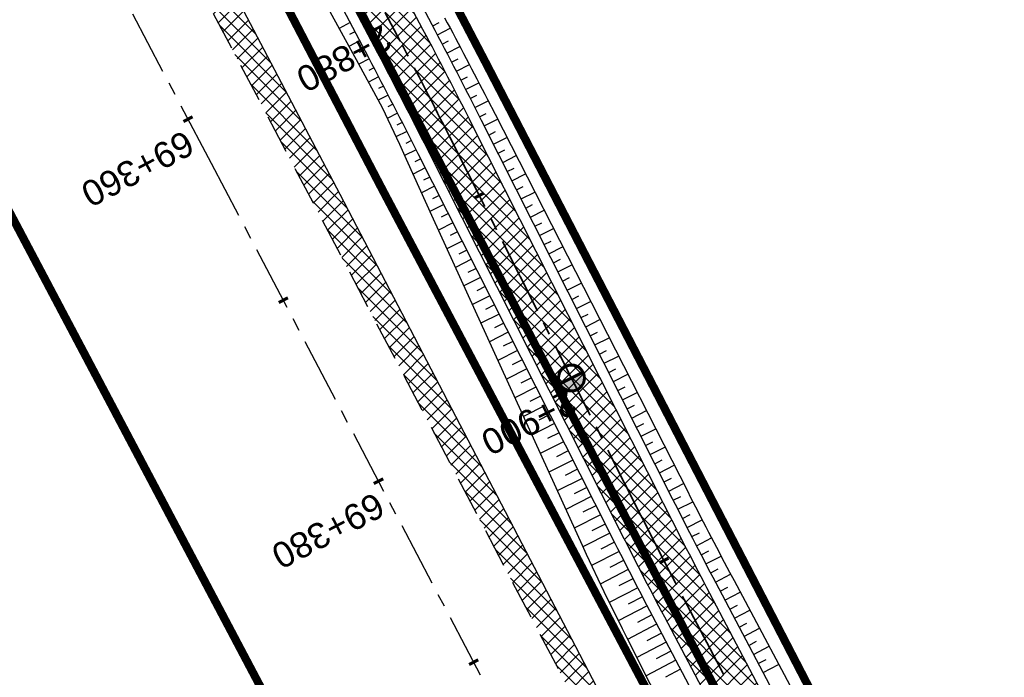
# Model space of a CAD drawing. Header units: metres. Extents: x 7529682 to 7533751, y 5721195 to 5727842.
# Tile 75 of 210: x 7531041 to 7531089, y 5725223 to 5725255. Entities that reach past the tile are written whole.
import ezdxf

# ---------------------------------------------------------------- set-up
doc = ezdxf.new("R2010")
doc.units = ezdxf.units.M
for name, pattern in [('817-dzialki-09-05-04$0$HIDDEN', [0.375, 0.25, -0.125]), ('ACAD_ISO05W100', [33, 24, -3, 0, -3, 0, -3]), ('CENTER', [50.8, 31.75, -6.35, 6.35, -6.35]), ('CENTER2', [28.575, 19.05, -3.175, 3.175, -3.175]), ('HIDDEN', [9.525, 6.35, -3.175])]:
    doc.linetypes.add(name, pattern=pattern)
for name, color, linetype in [('C-DROGI-SYTUACJA', 7, 'Continuous'), ('C-DROGI-SYTUACJA-ETYKIETY', 7, 'Continuous'), ('D-hatch-pobocza', 131, 'Continuous'), ('D-pobocza', 60, 'Continuous'), ('D-rowy', 160, 'Continuous'), ('D-skarpa', 2, 'Continuous'), ('D-skarpa-kreskowanie', 2, 'Continuous')]:
    doc.layers.add(name, color=color, linetype=linetype)
for name, color, linetype, lineweight, true_color in [('D-ewidencja-numery', 7, 'Continuous', 50, 0x40ff00), ('D-hatch-ciag-pieszo-rowerowy', 7, 'Continuous', 13, 0xff9f80), ('D-LR-etap-III', 7, '817-dzialki-09-05-04$0$HIDDEN', 50, 0x00008f)]:
    doc.layers.add(name, color=color, linetype=linetype, lineweight=lineweight, true_color=true_color)
for name, color, linetype, lineweight in [('D-krawędzie', 3, 'Continuous', 30), ('D-obrzeża', 2, 'Continuous', 30), ('D-oś', 10, 'CENTER', 30), ('D-pas-drogowy', 7, 'ACAD_ISO05W100', 50)]:
    doc.layers.add(name, color=color, linetype=linetype, lineweight=lineweight)
doc.layers.add('poprzeczki', color=7, linetype='Continuous', true_color=0x0000c7)
doc.styles.get("Standard").update_dxf_attribs({"font": 'arial.ttf'})
pattern_1 = [(45, (0, 0), (-0.33675960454, 0.33675960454), []), (135, (0, 0), (-0.33675960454, -0.33675960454), [])]

# ---------------------------------------------------------------- blocks, each defined once
blk = doc.blocks.new('AeccTickLine')
at = {"color": 0, "linetype": 'ByBlock', "lineweight": -2}
blk.add_line((0, 1), (0, -1), dxfattribs=at)
blk = doc.blocks.new('kilometraz')
at = {"linetype": 'ByBlock', "lineweight": -2}
blk.add_hatch(color=0, dxfattribs=at).paths.add_polyline_path([(0, -0.28125, 0.41421356), (0.28125, 0, 0.41421356), (0, 0.28125)])
at = {"color": 0, "linetype": 'ByBlock', "lineweight": -2}
blk.add_line((0, 0.28125), (0, -0.28125), dxfattribs=at)
blk.add_circle((0, 0), 0.28125, dxfattribs=at)

msp = doc.modelspace()

# ---------------------------------------------------------------- hatches: boundary and pattern name
at = {"layer": 'D-hatch-ciag-pieszo-rowerowy'}
h = msp.add_hatch(dxfattribs=at)
h.set_pattern_fill('ANSI37', color=256, scale=0.15, style=0)
h.set_pattern_definition(pattern_1)
h.paths.add_polyline_path([(7531044.822, 5725285.569), (7531043.691, 5725285.032), (7531059.944, 5725254.223, -0.004401), (7531062.366, 5725249.531), (7531071.709, 5725231.04, 0.004122), (7531073.975, 5725226.644), (7531080.59, 5725214.071), (7531081.737, 5725214.576), (7531075.086, 5725227.216, -0.004122), (7531072.82, 5725231.613), (7531063.477, 5725250.104, 0.004401), (7531061.055, 5725254.796)])
h.paths.add_polyline_path([(7531043.691, 5725285.032), (7531042.561, 5725284.496), (7531058.833, 5725253.649, -0.004401), (7531061.256, 5725248.957), (7531070.597, 5725230.467, 0.004122), (7531072.864, 5725226.071), (7531079.443, 5725213.566), (7531080.59, 5725214.071), (7531073.975, 5725226.644, -0.004122), (7531071.709, 5725231.04), (7531062.366, 5725249.531, 0.004401), (7531059.944, 5725254.223)])
at = {"layer": 'D-hatch-pobocza'}
h = msp.add_hatch(dxfattribs=at)
h.set_pattern_fill('ANSI37', color=256, scale=0.15, style=0)
h.set_pattern_definition(pattern_1)
h.paths.add_polyline_path([(7531057.01, 5725246.72), (7531044.19, 5725271.11), (7531030.97, 5725296.42), (7531019.37, 5725318.31), (7531007.54, 5725340.71), (7530994.47, 5725365.47), (7530982.58, 5725387.65), (7530971.81, 5725408.22), (7530959.96, 5725430.76), (7530944.54, 5725460.14), (7530935.92, 5725477.07), (7530923.1, 5725500.31), (7530908, 5725529.49), (7530889.658, 5725563.375), (7530889.586, 5725561.257), (7530918.172, 5725507.178), (7530950.163, 5725446.305), (7530993.419, 5725364.265), (7531022.766, 5725308.719), (7531053.81, 5725249.872), (7531081.166, 5725197.875), (7531103.902, 5725154.541), (7531128.123, 5725108.448), (7531149.321, 5725068.209), (7531151.44, 5725067.36), (7531152.004, 5725067.286), (7531141.2, 5725086.69), (7531129.87, 5725108.78), (7531118.46, 5725130.11), (7531107.39, 5725151.39), (7531095.36, 5725174.01), (7531083.61, 5725196.49), (7531071.56, 5725218.8)])

# ---------------------------------------------------------------- linework, layer by layer
at = {"layer": 'C-DROGI-SYTUACJA', "color": 10, "linetype": 'CENTER2', "lineweight": 35, "ltscale": 0.2}
msp.add_lwpolyline([(7531022.845, 5725323.708), (7531032.808, 5725305.571, -0.004228), (7531035.213, 5725301.104), (7531059.944, 5725254.223, -0.004401), (7531062.366, 5725249.531), (7531071.709, 5725231.04, 0.004122), (7531073.975, 5725226.644), (7531073.975, 5725226.644), (7531087.383, 5725201.158), (7531110.122, 5725157.821), (7531131.457, 5725118.234, -0.008978), (7531136.397, 5725108.66), (7531146.083, 5725089.033, 0.075252), (7531151.217, 5725081.666), (7531154.313, 5725078.4, -0.068936), (7531156.869, 5725074.83), (7531166.993, 5725055.55, -0.068732)], format="xyb", dxfattribs=at)
at = {"layer": 'D-ewidencja-numery', "color": 12, "ltscale": 15, "true_color": 0xc70000}
msp.add_lwpolyline([(7530900.952, 5725579.946), (7530904.81, 5725571.977), (7530903.682, 5725568.566), (7530908.901, 5725558.845), (7530910.252, 5725545.672), (7530912.873, 5725538.646), (7530945.278, 5725478.464), (7530959.692, 5725450.246), (7531002.827, 5725368.192), (7531044.704, 5725290.314), (7531064.099, 5725253.213), (7531083.01, 5725216.678), (7531113.013, 5725158.466), (7531137.364, 5725113.071), (7531150.831, 5725086.712), (7531159.746, 5725076.641), (7531166.31, 5725074.58), (7531172.29, 5725062.58)], dxfattribs=at)
at = {"layer": 'D-krawędzie', "linetype": 'HIDDEN', "ltscale": 0.3, "flags": 128}
msp.add_lwpolyline([(7530572.01, 5726166.06), (7530620.381, 5726072.761), (7530641.555, 5726032.008), (7530660.961, 5725995.07), (7530689.128, 5725941.54), (7530707.336, 5725907.032), (7530725.256, 5725873.093), (7530743.97, 5725837.654), (7530770.527, 5725787.119), (7530787.864, 5725754.267), (7530809.898, 5725712.542), (7530824.739, 5725684.389), (7530840.856, 5725653.693), (7530860.675, 5725616.154), (7530865.283, 5725607.394), (7530878.05, 5725583.08), (7530918.172, 5725507.178), (7530950.163, 5725446.305), (7530993.419, 5725364.265), (7531022.766, 5725308.719), (7531053.81, 5725249.872), (7531081.166, 5725197.875), (7531103.902, 5725154.541), (7531128.123, 5725108.448), (7531149.3, 5725068.25), (7531167.38, 5725033.767), (7531197.165, 5724976.988), (7531228.151, 5724918.034), (7531253.153, 5724870.491), (7531286.796, 5724806.654), (7531306.74, 5724768.665), (7531335.094, 5724714.652), (7531357.319, 5724672.439), (7531373.645, 5724641.454), (7531392.162, 5724605.999), (7531418.48, 5724555.853), (7531439.727, 5724515.582), (7531468.399, 5724461.077), (7531491.782, 5724416.528), (7531531.99, 5724339.833), (7531557.227, 5724291.659), (7531569.852, 5724267.577), (7531591.376, 5724226.548), (7531610.004, 5724191.103), (7531616.883, 5724177.999), (7531629.985, 5724153.025), (7531641.007, 5724132.022), (7531664.906, 5724087.617), (7531677.644, 5724064.786), (7531683.112, 5724054.988), (7531686.753, 5724048.18), (7531695.448, 5724031.697), (7531703.749, 5724015.917), (7531709.214, 5724005.514), (7531719.389, 5723986.147), (7531726.295, 5723973), (7531732.741, 5723960.736), (7531735.13, 5723956.19)], dxfattribs=at)
at = {"layer": 'D-LR-etap-III', "ltscale": 10, "flags": 128}
msp.add_lwpolyline([(7531750.474, 5723895.103, 0.4, 0.4, 0), (7531750.505, 5723895.13, 0.4, 0.4, 0), (7531682.71, 5724022.92, 0.4, 0.4, 0), (7531619.177, 5724147.204, 0.4, 0.4, 0), (7531592.309, 5724198.489, 0.4, 0.4, 0), (7531553.264, 5724272.919, 0.4, 0.4, 0), (7531504.02, 5724366.79, 0.4, 0.4, 0), (7531482.09, 5724407.62, 0.4, 0.4, 0), (7531412.35, 5724541.183, 0.4, 0.4, 0), (7531388.464, 5724586.93, 0.4, 0.4, 0), (7531345.12, 5724669.94, 0.4, 0.4, 0), (7531127.66, 5725081.67, 0.4, 0.4, 0), (7531059.253, 5725211.041, 0.4, 0.4, 0), (7531008.007, 5725307.954, 0.4, 0.4, 0), (7530964.182, 5725390.836, 0.4, 0.4, 0), (7530914.557, 5725484.684, 0.4, 0.4, 0), (7530865.243, 5725577.494, 0.4, 0.4, 0), (7530840.085, 5725624.059, 0.4, 0.4, 0), (7530802.56, 5725694.925, 0.4, 0.4, 0), (7530755.54, 5725787.51, 0.4, 0.4, 0), (7530708.718, 5725876.303, 0.4, 0.4, 0), (7530695.12, 5725902.09, 0.4, 0.4, 0), (7530642.914, 5726001.078, 0.4, 0.4, 0), (7530634.935, 5726016.147, 0.4, 0.4, 0), (7530610.82, 5726061.93, 0.4, 0.4, 0), (7530610.82, 5726061.93, 0.4, 0.4, 0), (7530607.21, 5726063.51, 0.4, 0.4, 0), (7530597.42, 5726080.68, 0.4, 0.4, 0), (7530591.16, 5726088.44, 0.4, 0.4, 0), (7530581.28, 5726107.21, 0.4, 0.4, 0), (7530571.29, 5726130.56, 0.4, 0.4, 0), (7530549.555, 5726171.527, 0.4, 0.4, 0), (7530531.014, 5726206.474, 0.4, 0.4, 0), (7530516.461, 5726236.017, 0.4, 0.4, 0), (7530500.799, 5726266.141, 0.4, 0.4, 0), (7530491.35, 5726283.94, 0.4, 0.4, 0), (7530482.4, 5726303.41, 0.4, 0.4, 0), (7530482.4, 5726303.41, 0.4, 0.4, 0), (7530450.41, 5726357.28, 0.4, 0.4, 0), (7530397.759, 5726458.5, 0.4, 0.4, 0), (7530334.708, 5726583.665, 0.4, 0.4, 0), (7530303.939, 5726645.168, 0.4, 0.4, 0), (7530300.51, 5726651.778, 0.4, 0.4, 0), (7530289.214, 5726671.967, 0.4, 0.4, 0), (7530281.54, 5726685.57, 0.4, 0.4, 0), (7530261.371, 5726724.163, 0.4, 0.4, 0), (7530254.03, 5726738.21, 0.4, 0.4, 0), (7530197.22, 5726845.06, 0.4, 0.4, 0), (7530194.71, 5726849.15, 0.4, 0.4, 0), (7530195.92, 5726850.75, 0.4, 0.4, 0), (7530170.547, 5726892.961, 0.4, 0.4, 0), (7530143.175, 5726945.066, 0.4, 0.4, 0), (7530105.06, 5727018.32, 0.4, 0.4, 0), (7530100.06, 5727027.16, 0.4, 0.4, 0), (7530062.319, 5727099.625, 0.4, 0.4, 0), (7530015.379, 5727189.42, 0.4, 0.4, 0), (7529983.208, 5727250.207, 0.4, 0.4, 0), (7529953.284, 5727306.747, 0.4, 0.4, 0), (7529900.671, 5727406.159, 0.4, 0.4, 0), (7529890.63, 5727425.131, 0.4, 0.4, 0), (7529875.155, 5727454.426, 0.4, 0.4, 0), (7529857.56, 5727487.787, 0.4, 0.4, 0), (7529835.194, 5727530.193, 0.4, 0.4, 0), (7529811.741, 5727574.662, 0.4, 0.4, 0), (7529792.102, 5727611.923, 0.4, 0.4, 0), (7529768.066, 5727657.47, 0.4, 0.4, 0), (7529755.211, 5727682.131, 0.4, 0.4, 0), (7529753.31, 5727681.13, 0.4, 0.4, 0), (7529739.21, 5727707.77, 0.4, 0.4, 0), (7529735.395, 5727711.252, 0.4, 0.4, 0), (7529725.42, 5727730.2, 0.4, 0.4, 0), (7529723.55, 5727729.88, 0.4, 0.4, 0), (7529695.567, 5727782.932, 0.4, 0.4, 0), (7529717.68, 5727794.024, 0.4, 0.4, 0), (7529736.275, 5727758.647, 0.4, 0.4, 0), (7529736.275, 5727758.647, 0.4, 0.4, 0), (7529744.511, 5727750.406, 0.4, 0.4, 0), (7529744.511, 5727750.406, 0.4, 0.4, 0), (7529750.283, 5727738.55, 0.4, 0.4, 0), (7529777.109, 5727687.569, 0.4, 0.4, 0), (7529796.515, 5727651.33, 0.4, 0.4, 0), (7529814.938, 5727616.793, 0.4, 0.4, 0), (7529839.007, 5727572.304, 0.4, 0.4, 0), (7529860.618, 5727532.509, 0.4, 0.4, 0), (7529882.349, 5727491.504, 0.4, 0.4, 0), (7529904.865, 5727449.096, 0.4, 0.4, 0), (7529920.747, 5727418.885, 0.4, 0.4, 0), (7529946.677, 5727368.547, 0.4, 0.4, 0), (7529972.025, 5727320.573, 0.4, 0.4, 0), (7529987.74, 5727290.153, 0.4, 0.4, 0), (7529996.497, 5727273.662, 0.4, 0.4, 0), (7530017.541, 5727234.203, 0.4, 0.4, 0), (7530033.054, 5727204.864, 0.4, 0.4, 0), (7530051.623, 5727170.223, 0.4, 0.4, 0), (7530069.277, 5727137.016, 0.4, 0.4, 0), (7530089.385, 5727097.534, 0.4, 0.4, 0), (7530109.713, 5727060.747, 0.4, 0.4, 0), (7530136.77, 5727011.64, 0.4, 0.4, 0), (7530162.447, 5726962.744, 0.4, 0.4, 0), (7530187.674, 5726916.992, 0.4, 0.4, 0), (7530207.821, 5726879.335, 0.4, 0.4, 0), (7530230.626, 5726834.519, 0.4, 0.4, 0), (7530262.288, 5726776.618, 0.4, 0.4, 0), (7530277.51, 5726760.213, 0.4, 0.4, 0), (7530286.037, 5726744.107, 0.4, 0.4, 0), (7530288.097, 5726735.884, 0.4, 0.4, 0), (7530290.394, 5726725.047, 0.4, 0.4, 0), (7530296.177, 5726713.583, 0.4, 0.4, 0), (7530302.726, 5726701.182, 0.4, 0.4, 0), (7530325.685, 5726657.466, 0.4, 0.4, 0), (7530343.244, 5726623.649, 0.4, 0.4, 0), (7530360.23, 5726591.747, 0.4, 0.4, 0), (7530383.209, 5726548.059, 0.4, 0.4, 0), (7530406.018, 5726503.606, 0.4, 0.4, 0), (7530427.465, 5726462.62, 0.4, 0.4, 0), (7530447.928, 5726424.388, 0.4, 0.4, 0), (7530471.127, 5726379.921, 0.4, 0.4, 0), (7530490.501, 5726343.033, 0.4, 0.4, 0), (7530509.499, 5726306.733, 0.4, 0.4, 0), (7530529.89, 5726267.244, 0.4, 0.4, 0), (7530543.852, 5726238.99, 0.4, 0.4, 0), (7530554.809, 5726218.944, 0.4, 0.4, 0), (7530559.027, 5726212.223, 0.4, 0.4, 0), (7530563.061, 5726206.41, 0.4, 0.4, 0), (7530566.934, 5726200.464, 0.4, 0.4, 0), (7530569.771, 5726194.902, 0.4, 0.4, 0), (7530571.473, 5726191.282, 0.4, 0.4, 0), (7530572.839, 5726188.025, 0.4, 0.4, 0), (7530575.295, 5726182.035, 0.4, 0.4, 0), (7530579.737, 5726173.306, 0.4, 0.4, 0), (7530583.3, 5726167.41, 0.4, 0.4, 0), (7530593.4, 5726163.33, 0.4, 0.4, 0), (7530598.618, 5726155.264, 0.4, 0.4, 0), (7530608.258, 5726140.497, 0.4, 0.4, 0), (7530603.27, 5726136.83, 0.4, 0.4, 0), (7530606.53, 5726131.84, 0.4, 0.4, 0), (7530604.239, 5726124.217, 0.4, 0.4, 0), (7530605.847, 5726121.63, 0.4, 0.4, 0), (7530608.972, 5726116.164, 0.4, 0.4, 0), (7530618.114, 5726097.791, 0.4, 0.4, 0), (7530651.213, 5726034.96, 0.4, 0.4, 0), (7530670.244, 5725998.611, 0.4, 0.4, 0), (7530698.075, 5725945.953, 0.4, 0.4, 0), (7530716.506, 5725911.305, 0.4, 0.4, 0), (7530735.223, 5725875.667, 0.4, 0.4, 0), (7530752.504, 5725842.155, 0.4, 0.4, 0), (7530778.311, 5725793.501, 0.4, 0.4, 0), (7530797.5, 5725756.382, 0.4, 0.4, 0), (7530812.519, 5725728.289, 0.4, 0.4, 0), (7530820.039, 5725713.16, 0.4, 0.4, 0), (7530822.422, 5725710.194, 0.4, 0.4, 0), (7530833.155, 5725688.801, 0.4, 0.4, 0), (7530849.629, 5725656.159, 0.4, 0.4, 0), (7530867.983, 5725621.964, 0.4, 0.4, 0), (7530872.63, 5725612.888, 0.4, 0.4, 0), (7530880.354, 5725597.595, 0.4, 0.4, 0), (7530883.839, 5725593.389, 0.4, 0.4, 0), (7530891.782, 5725587.763, 0.4, 0.4, 0), (7530895.039, 5725584.281, 0.4, 0.4, 0), (7530897.034, 5725580.941, 0.4, 0.4, 0), (7530900.952, 5725579.946, 0.4, 0.4, 0), (7530904.81, 5725571.977, 0.4, 0.4, 0), (7530903.682, 5725568.566, 0.4, 0.4, 0), (7530908.901, 5725558.845, 0.4, 0.4, 0), (7530910.252, 5725545.672, 0.4, 0.4, 0), (7530912.873, 5725538.646, 0.4, 0.4, 0), (7530945.278, 5725478.464, 0.4, 0.4, 0), (7530959.692, 5725450.246, 0.4, 0.4, 0), (7531002.827, 5725368.192, 0.4, 0.4, 0), (7531044.704, 5725290.314, 0.4, 0.4, 0), (7531064.099, 5725253.213, 0.4, 0.4, 0), (7531083.01, 5725216.678, 0.4, 0.4, 0), (7531113.013, 5725158.466, 0.4, 0.4, 0), (7531137.364, 5725113.071, 0.4, 0.4, 0), (7531150.831, 5725086.712, 0.4, 0.4, 0), (7531159.746, 5725076.641, 0.4, 0.4, 0), (7531166.31, 5725074.58, 0.4, 0.4, 0), (7531172.29, 5725062.58, 0.4, 0.4, 0), (7531170.59, 5725055.606, 0.4, 0.4, 0), (7531173.733, 5725044.081, 0.4, 0.4, 0), (7531215.342, 5724964.86, 0.4, 0.4, 0), (7531238.054, 5724921.685, 0.4, 0.4, 0), (7531262.39, 5724875.283, 0.4, 0.4, 0), (7531295.587, 5724811.266, 0.4, 0.4, 0), (7531348.488, 5724712.363, 0.4, 0.4, 0), (7531363.741, 5724682.684, 0.4, 0.4, 0), (7531366.987, 5724675.865, 0.4, 0.4, 0), (7531382.541, 5724646.111, 0.4, 0.4, 0), (7531401.299, 5724610.875, 0.4, 0.4, 0), (7531428.965, 5724558.862, 0.4, 0.4, 0), (7531449.111, 5724520.398, 0.4, 0.4, 0), (7531477.293, 5724465.831, 0.4, 0.4, 0), (7531500.996, 5724421.113, 0.4, 0.4, 0), (7531512.122, 5724400.549, 0.4, 0.4, 0), (7531513.782, 5724396.757, 0.4, 0.4, 0), (7531526.32, 5724379.39, 0.4, 0.4, 0), (7531566.784, 5724302.736, 0.4, 0.4, 0), (7531612.277, 5724225.61, 0.4, 0.4, 0), (7531620.493, 5724210.548, 0.4, 0.4, 0), (7531631.578, 5724196.258, 0.4, 0.4, 0), (7531653.484, 5724152.434, 0.4, 0.4, 0), (7531661.151, 5724128.494, 0.4, 0.4, 0), (7531673.881, 5724101.186, 0.4, 0.4, 0), (7531684.691, 5724081.184, 0.4, 0.4, 0), (7531699.212, 5724051.17, 0.4, 0.4, 0), (7531704.034, 5724040.584, 0.4, 0.4, 0), (7531704.034, 5724040.584, 0.4, 0.4, 0), (7531703.913, 5724037.17, 0.4, 0.4, 0), (7531736.42, 5723969.232, 0.4, 0.4, 0), (7531738.285, 5723967.699, 0.4, 0.4, 0), (7531742.181, 5723962.346, 0.4, 0.4, 0), (7531744.286, 5723958.616, 0.4, 0.4, 0), (7531755.393, 5723944.193, 0.4, 0.4, 0), (7531758.69, 5723936.76, 0.4, 0.4, 0), (7531780.08, 5723929.25, 0.4, 0.4, 0), (7531792.612, 5723906.338, 0.4, 0.4, 0), (7531792.612, 5723906.338, 0.4, 0.4, 0), (7531756.962, 5723883.055, 0.4, 0.4, 0), (7531750.46, 5723895.13, 0.4, 0.4, 0), (7531750.46, 5723895.13, 0, 0, 0)], format="xyseb", dxfattribs=at)
at = {"layer": 'D-obrzeża'}
for points in [[(7531164.322, 5725069.743), (7531163.358, 5725071.533), (7531162.183, 5725071.113, -0.373479), (7531159.739, 5725072.063), (7531157.82, 5725075.705, 0.068604), (7531155.434, 5725079.035), (7531152.262, 5725082.381, -0.075217), (7531147.129, 5725089.744), (7531137.495, 5725109.262, 0.008945), (7531132.573, 5725118.799), (7531111.229, 5725158.402), (7531088.49, 5725201.74), (7531075.086, 5725227.216, -0.004122), (7531072.82, 5725231.613), (7531063.477, 5725250.104, 0.004401), (7531061.055, 5725254.796), (7531036.314, 5725301.696, 0.004228), (7531033.909, 5725306.164), (7531023.945, 5725324.301, -0.004067)], [(7531021.744, 5725323.115), (7531031.707, 5725304.978, -0.004228), (7531034.112, 5725300.511), (7531058.833, 5725253.649, -0.004401), (7531061.256, 5725248.957), (7531070.597, 5725230.467, 0.004122), (7531072.864, 5725226.071), (7531086.277, 5725200.577), (7531109.015, 5725157.24), (7531130.341, 5725117.67, -0.009012), (7531135.299, 5725108.06), (7531145.036, 5725088.322, 0.075286), (7531150.171, 5725080.951), (7531153.382, 5725077.565, -0.068604), (7531155.769, 5725074.235), (7531156.913, 5725072.064), (7531159.315, 5725067.483)]]:
    msp.add_lwpolyline(points, format="xyb", dxfattribs=at)
at = {"layer": 'D-oś', "ltscale": 0.1}
msp.add_lwpolyline([(7531164.28, 5725032.142), (7531146.202, 5725066.622), (7531125.026, 5725106.818), (7531100.803, 5725152.914), (7531078.067, 5725196.247), (7531050.713, 5725248.241), (7531019.672, 5725307.084), (7530990.323, 5725362.632), (7530947.066, 5725444.675), (7530915.075, 5725505.546), (7530874.954, 5725581.449)], dxfattribs=at)
at = {"layer": 'D-pas-drogowy', "ltscale": 0.2, "flags": 128}
msp.add_lwpolyline([(7531633.019, 5724182.834, 0.4, 0.4, 0), (7531617.559, 5724211.608, 0.4, 0.4, 0), (7531566.784, 5724302.736, 0.4, 0.4, 0), (7531538.419, 5724356.47, 0.4, 0.4, 0), (7531526.32, 5724379.39, 0.4, 0.4, 0), (7531516.102, 5724393.607, 0.4, 0.4, 0.001485), (7531513.78, 5724396.838, 0.4, 0.4, 0), (7531501.87, 5724413.41, 0.4, 0.4, 0), (7531474.926, 5724464.508, 0.4, 0.4, 0), (7531446.2, 5724518.992, 0.4, 0.4, 0), (7531424.962, 5724559.262, 0.4, 0.4, 0), (7531398.444, 5724609.566, 0.4, 0.4, 0), (7531379.647, 5724645.216, 0.4, 0.4, 0), (7531365.23, 5724672.56, 0.4, 0.4, 0), (7531341.306, 5724717.915, 0.4, 0.4, 0), (7531312.9, 5724771.789, 0.4, 0.4, 0), (7531292.591, 5724810.307, 0.4, 0.4, 0), (7531259.392, 5724873.271, 0.4, 0.4, 0), (7531233.74, 5724921.923, 0.4, 0.4, 0), (7531203.073, 5724980.092, 0.4, 0.4, 0), (7531173.471, 5725036.225, 0.4, 0.4, 0), (7531168.27, 5725046.09, 0.4, 0.4, 0), (7531172.29, 5725062.58, 0.4, 0.4, 0), (7531166.31, 5725074.58, 0.4, 0.4, 0), (7531150.32, 5725079.6, 0.4, 0.4, 0), (7531141.5, 5725096.43, 0.4, 0.4, 0), (7531109.312, 5725157.814, 0.4, 0.4, 0), (7531086.641, 5725201.048, 0.4, 0.4, 0), (7531059.198, 5725253.384, 0.4, 0.4, 0), (7531028.207, 5725312.489, 0.4, 0.4, 0), (7530999.105, 5725367.99, 0.4, 0.4, 0), (7530956.248, 5725449.725, 0.4, 0.4, 0), (7530924.398, 5725510.464, 0.4, 0.4, 0), (7530897.51, 5725561.74, 0.4, 0.4, 0), (7530894.46, 5725566.14, 0.4, 0.4, 0), (7530892.16, 5725570.49, 0.4, 0.4, 0), (7530869.363, 5725613.307, 0.4, 0.4, 0), (7530861.694, 5725627.705, 0.4, 0.4, 0), (7530852.74, 5725644.52, 0.4, 0.4, 0), (7530831.51, 5725684.2, 0.4, 0.4, 0), (7530811.13, 5725722.52, 0.4, 0.4, 0), (7530792.348, 5725757.941, 0.4, 0.4, 0), (7530768.03, 5725803.8, 0.4, 0.4, 0), (7530748.769, 5725840.179, 0.4, 0.4, 0), (7530727.7, 5725879.97, 0.4, 0.4, 0), (7530712.098, 5725909.545, 0.4, 0.4, 0), (7530693.644, 5725944.645, 0.4, 0.4, 0), (7530665.702, 5725997.539, 0.4, 0.4, 0), (7530641.76, 5726042.88, 0.4, 0.4, 0), (7530616.5, 5726091.48, 0.4, 0.4, 0), (7530604.628, 5726114.32, 0.4, 0.4, -0.007763), (7530602.5, 5726118.43, 0.4, 0.4, 0), (7530603.992, 5726123.395, 0.4, 0.4, 0), (7530606.53, 5726131.84, 0.4, 0.4, 0), (7530603.27, 5726136.83, 0.4, 0.4, 0), (7530593.776, 5726151.369, 0.4, 0.4, 0), (7530590.203, 5726156.84, 0.4, 0.4, 0), (7530583.3, 5726167.41, 0.4, 0.4, 0), (7530580.578, 5726170.428, 0.4, 0.4, 0), (7530575.85, 5726175.67, 0.4, 0.4, 0), (7530569.01, 5726186.66, 0.4, 0.4, 0), (7530562.555, 5726199.189, 0.4, 0.4, 0), (7530555.67, 5726211.39, 0.4, 0.4, 0), (7530548.29, 5726224.23, 0.4, 0.4, 0), (7530540.58, 5726237.71, 0.4, 0.4, 0), (7530532.68, 5726252.65, 0.4, 0.4, 0), (7530524.06, 5726269.35, 0.4, 0.4, 0), (7530502.82, 5726309.91, 0.4, 0.4, 0), (7530488.83, 5726336.63, 0.4, 0.4, 0), (7530466.03, 5726380.16, 0.4, 0.4, 0), (7530438.47, 5726432.77, 0.4, 0.4, 0), (7530424.53, 5726459.09, 0.4, 0.4, 0), (7530401.63, 5726502.97, 0.4, 0.4, 0), (7530383.38, 5726538.06, 0.4, 0.4, 0), (7530353.97, 5726593.52, 0.4, 0.4, 0), (7530338.47, 5726622.74, 0.4, 0.4, 0), (7530322.01, 5726653.88, 0.4, 0.4, 0), (7530297.54, 5726700.33, 0.4, 0.4, 0), (7530287.38, 5726719.6, 0.4, 0.4, 0), (7530285.95, 5726722.316, 0.4, 0.4, 0), (7530280.26, 5726733.12, 0.4, 0.4, 0), (7530266.73, 5726758.74, 0.4, 0.4, 0), (7530260.42, 5726770.47, 0.4, 0.4, 0), (7530253.25, 5726783.82, 0.4, 0.4, 0), (7530244.95, 5726799.33, 0.4, 0.4, 0), (7530239.39, 5726808.49, 0.4, 0.4, 0), (7530238.29, 5726807.9, 0.4, 0.4, 0), (7530218.11, 5726850.67, 0.4, 0.4, 0), (7530175.907, 5726928.168, 0.4, 0.4, 0), (7530096.68, 5727076.15, 0.4, 0.4, 0), (7530094.68, 5727079.89, 0.4, 0.4, 0), (7530064.597, 5727135.523, 0.4, 0.4, 0), (7530046.731, 5727168.892, 0.4, 0.4, 0), (7530025.803, 5727208.461, 0.4, 0.4, 0), (7530012.847, 5727232.979, 0.4, 0.4, 0), (7529994.15, 5727268.45, 0.4, 0.4, 0), (7529981.671, 5727291.93, 0.4, 0.4, 0), (7529949.89, 5727351.73, 0.4, 0.4, 0), (7529924.75, 5727399.03, 0.4, 0.4, 0), (7529915.516, 5727417.1, 0.4, 0.4, 0), (7529885.83, 5727475.19, 0.4, 0.4, 0), (7529862.56, 5727519.97, 0.4, 0.4, 0), (7529852.985, 5727538.191, 0.4, 0.4, 0), (7529836.513, 5727569.511, 0.4, 0.4, 0), (7529815.369, 5727609.141, 0.4, 0.4, 0), (7529792.795, 5727651.247, 0.4, 0.4, 0), (7529774.199, 5727685.858, 0.4, 0.4, 0), (7529746.966, 5727736.059, 0.4, 0.4, 0), (7529733.92, 5727757.62, 0.4, 0.4, 0), (7529708.607, 5727806.389, 0.4, 0.4, 0), (7529688.492, 5727796.345, 0.4, 0.4, 0), (7529723.55, 5727729.88, 0.4, 0.4, 0), (7529725.42, 5727730.2, 0.4, 0.4, 0), (7529735.38, 5727711.28, 0.4, 0.4, 0), (7529739.21, 5727707.77, 0.4, 0.4, 0), (7529753.31, 5727681.13, 0.4, 0.4, 0), (7529755.178, 5727682.114, 0.4, 0.4, 0), (7529792.102, 5727611.923, 0.4, 0.4, 0), (7529811.741, 5727574.662, 0.4, 0.4, 0), (7529835.194, 5727530.193, 0.4, 0.4, 0), (7529857.56, 5727487.787, 0.4, 0.4, 0), (7529875.155, 5727454.426, 0.4, 0.4, 0), (7529890.63, 5727425.131, 0.4, 0.4, 0), (7529900.671, 5727406.159, 0.4, 0.4, 0), (7529953.284, 5727306.747, 0.4, 0.4, 0), (7529983.208, 5727250.207, 0.4, 0.4, 0), (7530015.379, 5727189.42, 0.4, 0.4, 0), (7530062.319, 5727099.625, 0.4, 0.4, 0), (7530100.06, 5727027.16, 0.4, 0.4, 0), (7530105.06, 5727018.32, 0.4, 0.4, 0), (7530143.175, 5726945.066, 0.4, 0.4, 0), (7530170.547, 5726892.961, 0.4, 0.4, 0), (7530195.92, 5726850.75, 0.4, 0.4, 0), (7530194.71, 5726849.15, 0.4, 0.4, 0), (7530197.22, 5726845.06, 0.4, 0.4, 0), (7530254.03, 5726738.21, 0.4, 0.4, 0), (7530261.371, 5726724.163, 0.4, 0.4, 0), (7530281.54, 5726685.57, 0.4, 0.4, 0), (7530289.214, 5726671.967, 0.4, 0.4, 0), (7530300.51, 5726651.778, 0.4, 0.4, 0), (7530303.939, 5726645.168, 0.4, 0.4, 0), (7530334.708, 5726583.665, 0.4, 0.4, 0), (7530397.759, 5726458.5, 0.4, 0.4, 0), (7530450.41, 5726357.28, 0.4, 0.4, 0), (7530482.4, 5726303.41, 0.4, 0.4, 0), (7530483.688, 5726301.003, 0.4, 0.4, 0), (7530491.35, 5726283.94, 0.4, 0.4, 0), (7530512.67, 5726243.78, 0.4, 0.4, 0), (7530529.43, 5726209.46, 0.4, 0.4, 0), (7530571.29, 5726130.56, 0.4, 0.4, 0), (7530581.28, 5726107.21, 0.4, 0.4, 0), (7530591.16, 5726088.44, 0.4, 0.4, 0), (7530597.42, 5726080.68, 0.4, 0.4, 0), (7530607.21, 5726063.51, 0.4, 0.4, 0), (7530610.82, 5726061.93, 0.4, 0.4, 0), (7530634.935, 5726016.147, 0.4, 0.4, 0), (7530642.914, 5726001.078, 0.4, 0.4, 0), (7530695.12, 5725902.09, 0.4, 0.4, 0), (7530708.718, 5725876.303, 0.4, 0.4, 0), (7530755.54, 5725787.51, 0.4, 0.4, 0), (7530802.56, 5725694.925, 0.4, 0.4, 0), (7530840.085, 5725624.059, 0.4, 0.4, 0), (7530865.243, 5725577.494, 0.4, 0.4, 0), (7530914.557, 5725484.684, 0.4, 0.4, 0), (7530964.182, 5725390.836, 0.4, 0.4, 0), (7531008.007, 5725307.954, 0.4, 0.4, 0), (7531059.253, 5725211.041, 0.4, 0.4, 0), (7531127.66, 5725081.67, 0.4, 0.4, 0), (7531345.12, 5724669.94, 0.4, 0.4, 0), (7531388.464, 5724586.93, 0.4, 0.4, 0), (7531412.35, 5724541.183, 0.4, 0.4, 0), (7531482.09, 5724407.62, 0.4, 0.4, 0), (7531504.02, 5724366.79, 0.4, 0.4, 0), (7531519.374, 5724337.52, 0.4, 0.4, 0), (7531563.749, 5724252.932, 0.4, 0.4, 0), (7531602.175, 5724179.681, 0.4, 0.4, 0), (7531619.177, 5724147.204, 0.4, 0.4, 0), (7531625.038, 5724135.635, 0.4, 0.4, 0), (7531656.796, 5724073.316, 0.4, 0.4, 0), (7531675.12, 5724037.36, 0.4, 0.4, 0), (7531682.71, 5724022.92, 0.4, 0.4, 0), (7531705.565, 5723979.811, 0.4, 0.4, 0), (7531736.606, 5723921.262, 0.4, 0.4, 0), (7531750.46, 5723895.13, 0.4, 0.4, 0), (7531740.77, 5723886.56, 0.4, 0.4, 0), (7531732.86, 5723885, 0.4, 0.4, 0), (7531722.18, 5723887.77, 0.4, 0.4, 0), (7531729.87, 5723862.17, 0.4, 0.4, 0), (7531742.92, 5723861.93, 0.4, 0.4, 0), (7531763.71, 5723859.52, 0.4, 0.4, 0), (7531768.42, 5723854.12, 0.4, 0.4, 0), (7531787.42, 5723817.97, 0.4, 0.4, 0), (7531795.57, 5723809.82, 0.4, 0.4, 0), (7531816.347, 5723819.85, 0.4, 0.4, 0), (7531816.347, 5723819.85, 0.4, 0.4, 0), (7531805.06, 5723843.23, 0.4, 0.4, 0), (7531803.61, 5723886.23, 0.4, 0.4, 0), (7531803.61, 5723886.23, 0.4, 0.4, 0), (7531780.08, 5723929.25, 0.4, 0.4, 0), (7531758.69, 5723936.76, 0.4, 0.4, 0), (7531749.359, 5723946.412, 0.4, 0.4, 0), (7531742.71, 5723953.29, 0.4, 0.4, 0), (7531735.177, 5723967.878, 0.4, 0.4, 0), (7531722.37, 5723992.68, 0.4, 0.4, 0), (7531705.042, 5724030.886, 0.4, 0.4, 0), (7531699.47, 5724043.17, 0.4, 0.4, 0), (7531692.69, 5724058.11, 0.4, 0.4, 0), (7531679.672, 5724084.017, 0.4, 0.4, 0), (7531674.55, 5724094.21, 0.4, 0.4, 0), (7531666.633, 5724114.003, 0.4, 0.4, 0), (7531649, 5724153.82, 0.4, 0.4, 0), (7531641.49, 5724149.34, 0.4, 0.4, 0), (7531626.04, 5724179.34, 0.4, 0.4, 0), (7531633.03, 5724182.84, 0, 0, 0)], format="xyseb", dxfattribs=at)
at = {"layer": 'D-pobocza'}
msp.add_lwpolyline([(7531149.321, 5725068.209), (7531151.44, 5725067.36), (7531152.004, 5725067.286), (7531141.2, 5725086.69), (7531129.87, 5725108.78), (7531118.46, 5725130.11), (7531107.39, 5725151.39), (7531095.36, 5725174.01), (7531083.61, 5725196.49), (7531071.56, 5725218.8), (7531057.01, 5725246.72), (7531044.19, 5725271.11), (7531030.97, 5725296.42), (7531019.37, 5725318.31), (7531007.54, 5725340.71), (7530994.47, 5725365.47), (7530982.58, 5725387.65), (7530971.81, 5725408.22), (7530959.96, 5725430.76), (7530944.54, 5725460.14), (7530935.92, 5725477.07), (7530923.1, 5725500.31), (7530908, 5725529.49), (7530889.658, 5725563.375)], dxfattribs=at)
for points in [[(7531164.779, 5725069.951), (7531163.594, 5725072.149), (7531162.014, 5725071.583, -0.373479), (7531160.181, 5725072.296), (7531158.231, 5725075.999, 0.068604), (7531155.844, 5725079.329), (7531152.68, 5725082.666, -0.075201), (7531147.548, 5725090.028), (7531137.931, 5725109.508, 0.008929), (7531133.017, 5725119.028), (7531111.671, 5725158.634), (7531088.933, 5725201.972), (7531075.531, 5725227.446, -0.004122), (7531073.264, 5725231.842), (7531063.921, 5725250.334, 0.004401), (7531061.499, 5725255.026), (7531036.754, 5725301.933, 0.004228), (7531034.349, 5725306.401), (7531024.385, 5725324.538, -0.004067)], [(7531021.304, 5725322.878), (7531031.267, 5725304.741, -0.004228), (7531033.672, 5725300.274), (7531058.389, 5725253.42, -0.004401), (7531060.811, 5725248.728), (7531070.153, 5725230.238, 0.004122), (7531072.42, 5725225.841), (7531085.834, 5725200.344), (7531108.572, 5725157.008), (7531129.895, 5725117.444, -0.009025), (7531134.86, 5725107.82), (7531144.617, 5725088.038, 0.075299), (7531149.753, 5725080.666), (7531152.972, 5725077.271, -0.068604), (7531155.359, 5725073.941), (7531156.471, 5725071.831), (7531158.836, 5725067.319)]]:
    msp.add_lwpolyline(points, format="xyb", dxfattribs=at)
at = {"layer": 'D-rowy', "linetype": 'HIDDEN', "ltscale": 0.1, "const_width": 0.4, "flags": 128}
msp.add_lwpolyline([(7531149.9, 5725074.79), (7531149.9, 5725074.79), (7531138.641, 5725096.214), (7531118.877, 5725133.871), (7531109.577, 5725151.722), (7531096.948, 5725175.106), (7531083.449, 5725201.131), (7531075.375, 5725216.126), (7531058.983, 5725247.129), (7531038.532, 5725286.309), (7531017.626, 5725325.254), (7530968.704, 5725418.289), (7530946.218, 5725461.539)], dxfattribs=at)
at = {"layer": 'D-skarpa', "linetype": 'Continuous'}
msp.add_lwpolyline([(7531054.752, 5725258.86), (7531057.159, 5725254.476), (7531057.892, 5725253.14), (7531058.119, 5725252.726), (7531059.059, 5725250.977), (7531059.902, 5725249.18), (7531060.233, 5725248.453), (7531061.558, 5725245.542), (7531068.832, 5725229.587), (7531069.034, 5725229.146), (7531069.896, 5725227.316), (7531070.789, 5725225.502), (7531071.003, 5725225.079), (7531072.152, 5725222.823), (7531074.477, 5725218.396), (7531079.21, 5725209.587), (7531081.67, 5725205.231), (7531084.846, 5725199.823), (7531086.935, 5725196.704), (7531089.728, 5725192.524), (7531097.032, 5725178.733)], dxfattribs=at)
msp.add_lwpolyline([(7531062.114, 5725255.368, -0.003818), (7531064.208, 5725251.37), (7531064.578, 5725250.648), (7531074, 5725232.198, 0.00382), (7531076.05, 5725228.259), (7531076.268, 5725227.849), (7531079.806, 5725221.2), (7531082.124, 5725216.77), (7531089.438, 5725202.239), (7531091.144, 5725198.913), (7531095.815, 5725190.071)], format="xyb", dxfattribs=at)
at = {"layer": 'D-skarpa-kreskowanie', "linetype": 'Continuous'}
for p, q in [((7531057.49, 5725255.124, 107.949), (7531056.957, 5725254.843, 107.547)), ((7531061.53, 5725254.966, 108.079), (7531061.842, 5725255.13, 107.844)), ((7531057.723, 5725254.682, 107.949), (7531057.461, 5725254.543, 107.751)), ((7531061.763, 5725254.523, 108.078), (7531062.388, 5725254.852, 107.607)), ((7531057.956, 5725254.24, 107.949), (7531057.438, 5725253.966, 107.558)), ((7531061.994, 5725254.08, 108.078), (7531062.308, 5725254.244, 107.842)), ((7531062.225, 5725253.636, 108.078), (7531062.856, 5725253.965, 107.604)), ((7531058.19, 5725253.797, 107.949), (7531057.934, 5725253.663, 107.756)), ((7531058.423, 5725253.355, 107.949), (7531057.919, 5725253.09, 107.569)), ((7531062.456, 5725253.193, 108.078), (7531062.773, 5725253.357, 107.841)), ((7531062.687, 5725252.749, 108.078), (7531063.323, 5725253.078, 107.601)), ((7531058.656, 5725252.913, 107.948), (7531058.407, 5725252.782, 107.761)), ((7531058.887, 5725252.469, 107.948), (7531058.395, 5725252.212, 107.578)), ((7531059.118, 5725252.026, 107.948), (7531058.874, 5725251.899, 107.766)), ((7531062.915, 5725252.305, 108.078), (7531063.234, 5725252.469, 107.839)), ((7531063.143, 5725251.86, 108.078), (7531063.784, 5725252.188, 107.598)), ((7531059.349, 5725251.582, 107.948), (7531058.868, 5725251.333, 107.587)), ((7531063.371, 5725251.415, 108.078), (7531063.693, 5725251.579, 107.837)), ((7531059.579, 5725251.139, 107.948), (7531059.339, 5725251.015, 107.768)), ((7531063.599, 5725250.97, 108.078), (7531064.245, 5725251.298, 107.595)), ((7531059.808, 5725250.694, 107.948), (7531059.311, 5725250.439, 107.576)), ((7531063.825, 5725250.524, 108.078), (7531064.149, 5725250.688, 107.836)), ((7531060.036, 5725250.249, 107.948), (7531059.78, 5725250.118, 107.756)), ((7531064.051, 5725250.078, 108.078), (7531064.702, 5725250.406, 107.592)), ((7531060.264, 5725249.804, 107.948), (7531059.736, 5725249.535, 107.553)), ((7531064.276, 5725249.631, 108.078), (7531064.603, 5725249.796, 107.834)), ((7531060.492, 5725249.359, 107.948), (7531060.219, 5725249.22, 107.744)), ((7531064.502, 5725249.185, 108.078), (7531065.157, 5725249.516, 107.589)), ((7531060.718, 5725248.913, 107.948), (7531060.153, 5725248.627, 107.527)), ((7531064.727, 5725248.739, 108.078), (7531065.056, 5725248.905, 107.833)), ((7531060.943, 5725248.467, 107.948), (7531060.652, 5725248.32, 107.73)), ((7531064.953, 5725248.292, 108.078), (7531065.611, 5725248.625, 107.586)), ((7531061.169, 5725248.02, 107.948), (7531060.568, 5725247.717, 107.499)), ((7531065.178, 5725247.846, 108.078), (7531065.509, 5725248.013, 107.831)), ((7531065.404, 5725247.4, 108.078), (7531066.066, 5725247.735, 107.583)), ((7531061.394, 5725247.574, 107.948), (7531061.085, 5725247.418, 107.717)), ((7531061.62, 5725247.128, 107.948), (7531060.982, 5725246.806, 107.472)), ((7531065.629, 5725246.954, 108.078), (7531065.961, 5725247.121, 107.83)), ((7531065.855, 5725246.507, 108.078), (7531066.521, 5725246.844, 107.58)), ((7531062.071, 5725246.235, 107.948), (7531061.397, 5725245.895, 107.445)), ((7531061.845, 5725246.682, 107.948), (7531061.517, 5725246.516, 107.703)), ((7531066.08, 5725246.061, 108.078), (7531066.414, 5725246.23, 107.828)), ((7531062.296, 5725245.789, 107.948), (7531061.95, 5725245.614, 107.689)), ((7531066.306, 5725245.615, 108.078), (7531066.976, 5725245.953, 107.577)), ((7531062.522, 5725245.343, 107.948), (7531061.812, 5725244.984, 107.418)), ((7531066.531, 5725245.168, 108.078), (7531066.867, 5725245.338, 107.827)), ((7531062.747, 5725244.897, 107.948), (7531062.383, 5725244.713, 107.676)), ((7531066.757, 5725244.722, 108.078), (7531067.431, 5725245.063, 107.574)), ((7531062.973, 5725244.45, 107.948), (7531062.227, 5725244.074, 107.391)), ((7531066.982, 5725244.276, 108.078), (7531067.32, 5725244.447, 107.825)), ((7531063.198, 5725244.004, 107.948), (7531062.816, 5725243.811, 107.663)), ((7531067.208, 5725243.83, 108.078), (7531067.885, 5725244.172, 107.571)), ((7531063.424, 5725243.558, 107.948), (7531062.642, 5725243.163, 107.364)), ((7531067.433, 5725243.383, 108.078), (7531067.773, 5725243.555, 107.824)), ((7531063.649, 5725243.111, 107.948), (7531063.249, 5725242.91, 107.649)), ((7531067.658, 5725242.937, 108.077), (7531068.34, 5725243.282, 107.568)), ((7531063.875, 5725242.665, 107.948), (7531063.057, 5725242.252, 107.337)), ((7531067.884, 5725242.491, 108.077), (7531068.226, 5725242.664, 107.822)), ((7531068.109, 5725242.045, 108.077), (7531068.795, 5725242.391, 107.565)), ((7531064.1, 5725242.219, 107.948), (7531063.683, 5725242.008, 107.636)), ((7531064.325, 5725241.773, 107.948), (7531063.473, 5725241.342, 107.311)), ((7531068.335, 5725241.598, 108.077), (7531068.679, 5725241.772, 107.821)), ((7531068.56, 5725241.152, 108.077), (7531069.25, 5725241.5, 107.562)), ((7531064.551, 5725241.326, 107.947), (7531064.116, 5725241.106, 107.622)), ((7531064.776, 5725240.88, 107.947), (7531063.888, 5725240.431, 107.284)), ((7531068.786, 5725240.706, 108.077), (7531069.132, 5725240.88, 107.819)), ((7531069.011, 5725240.259, 108.077), (7531069.705, 5725240.61, 107.559)), ((7531065.227, 5725239.988, 107.947), (7531064.303, 5725239.521, 107.257)), ((7531065.002, 5725240.434, 107.947), (7531064.549, 5725240.205, 107.609)), ((7531069.237, 5725239.813, 108.077), (7531069.584, 5725239.989, 107.818)), ((7531065.453, 5725239.541, 107.947), (7531064.982, 5725239.303, 107.595)), ((7531069.462, 5725239.367, 108.077), (7531070.159, 5725239.719, 107.556)), ((7531065.678, 5725239.095, 107.947), (7531064.718, 5725238.61, 107.23)), ((7531069.688, 5725238.921, 108.077), (7531070.037, 5725239.097, 107.816)), ((7531065.904, 5725238.649, 107.947), (7531065.415, 5725238.402, 107.582)), ((7531069.913, 5725238.474, 108.077), (7531070.614, 5725238.829, 107.553)), ((7531066.129, 5725238.202, 107.947), (7531065.133, 5725237.699, 107.203)), ((7531070.139, 5725238.028, 108.077), (7531070.49, 5725238.206, 107.814)), ((7531066.355, 5725237.756, 107.947), (7531065.848, 5725237.5, 107.569)), ((7531070.364, 5725237.582, 108.077), (7531071.069, 5725237.938, 107.55)), ((7531066.58, 5725237.31, 107.947), (7531065.549, 5725236.789, 107.177)), ((7531070.59, 5725237.135, 108.077), (7531070.943, 5725237.314, 107.813)), ((7531066.806, 5725236.864, 107.947), (7531066.281, 5725236.598, 107.555)), ((7531070.815, 5725236.689, 108.077), (7531071.524, 5725237.047, 107.547)), ((7531067.031, 5725236.417, 107.947), (7531065.964, 5725235.878, 107.15)), ((7531071.041, 5725236.243, 108.077), (7531071.396, 5725236.422, 107.811)), ((7531071.266, 5725235.797, 108.077), (7531071.979, 5725236.157, 107.544)), ((7531067.257, 5725235.971, 107.947), (7531066.714, 5725235.697, 107.542)), ((7531067.482, 5725235.525, 107.947), (7531066.379, 5725234.967, 107.123)), ((7531071.491, 5725235.35, 108.077), (7531071.849, 5725235.531, 107.81)), ((7531071.717, 5725234.904, 108.077), (7531072.434, 5725235.266, 107.542)), ((7531067.708, 5725235.078, 107.947), (7531067.147, 5725234.795, 107.528)), ((7531067.933, 5725234.632, 107.947), (7531066.794, 5725234.057, 107.096)), ((7531071.942, 5725234.458, 108.077), (7531072.302, 5725234.639, 107.808)), ((7531072.168, 5725234.012, 108.077), (7531072.888, 5725234.376, 107.539)), ((7531068.384, 5725233.74, 107.947), (7531067.209, 5725233.146, 107.069)), ((7531068.158, 5725234.186, 107.947), (7531067.58, 5725233.894, 107.515)), ((7531072.393, 5725233.565, 108.077), (7531072.755, 5725233.748, 107.807)), ((7531068.609, 5725233.293, 107.947), (7531068.013, 5725232.992, 107.501)), ((7531072.619, 5725233.119, 108.077), (7531073.343, 5725233.485, 107.536)), ((7531068.835, 5725232.847, 107.947), (7531067.624, 5725232.236, 107.043)), ((7531072.844, 5725232.673, 108.077), (7531073.207, 5725232.856, 107.805)), ((7531069.06, 5725232.401, 107.947), (7531068.446, 5725232.091, 107.488)), ((7531073.07, 5725232.226, 108.077), (7531073.798, 5725232.594, 107.533)), ((7531069.286, 5725231.955, 107.947), (7531068.04, 5725231.325, 107.016)), ((7531073.295, 5725231.78, 108.077), (7531073.66, 5725231.965, 107.804)), ((7531069.511, 5725231.508, 107.947), (7531068.879, 5725231.189, 107.475)), ((7531073.521, 5725231.334, 108.077), (7531074.253, 5725231.705, 107.53)), ((7531069.737, 5725231.062, 107.947), (7531068.455, 5725230.414, 106.989)), ((7531073.749, 5725230.889, 108.076), (7531074.115, 5725231.076, 107.802)), ((7531073.977, 5725230.444, 108.076), (7531074.711, 5725230.82, 107.527)), ((7531069.962, 5725230.616, 107.947), (7531069.312, 5725230.287, 107.461)), ((7531070.188, 5725230.169, 107.947), (7531068.87, 5725229.503, 106.962)), ((7531074.204, 5725229.999, 108.076), (7531074.572, 5725230.188, 107.801)), ((7531074.433, 5725229.554, 108.076), (7531075.169, 5725229.934, 107.524)), ((7531070.414, 5725229.724, 107.946), (7531069.747, 5725229.385, 107.448)), ((7531070.642, 5725229.278, 107.946), (7531069.295, 5725228.592, 106.939)), ((7531074.663, 5725229.11, 108.076), (7531075.032, 5725229.302, 107.799)), ((7531074.894, 5725228.667, 108.076), (7531075.634, 5725229.051, 107.52)), ((7531070.869, 5725228.833, 107.946), (7531070.189, 5725228.485, 107.437)), ((7531075.125, 5725228.223, 108.076), (7531075.495, 5725228.417, 107.798)), ((7531071.097, 5725228.388, 107.946), (7531069.724, 5725227.682, 106.917)), ((7531071.325, 5725227.943, 107.946), (7531070.632, 5725227.586, 107.427)), ((7531075.356, 5725227.78, 108.076), (7531076.098, 5725228.169, 107.517)), ((7531071.556, 5725227.5, 107.946), (7531070.162, 5725226.777, 106.899)), ((7531075.588, 5725227.337, 108.076), (7531075.96, 5725227.533, 107.796)), ((7531071.787, 5725227.056, 107.946), (7531071.085, 5725226.691, 107.419)), ((7531075.821, 5725226.894, 108.076), (7531076.567, 5725227.287, 107.514)), ((7531072.017, 5725226.612, 107.946), (7531070.606, 5725225.875, 106.884)), ((7531076.054, 5725226.452, 108.076), (7531076.428, 5725226.649, 107.794)), ((7531072.248, 5725226.169, 107.946), (7531071.538, 5725225.797, 107.412)), ((7531076.286, 5725226.009, 108.076), (7531077.037, 5725226.404, 107.511)), ((7531072.481, 5725225.726, 107.946), (7531071.055, 5725224.976, 106.872)), ((7531076.519, 5725225.567, 108.076), (7531076.895, 5725225.765, 107.793)), ((7531072.713, 5725225.284, 107.946), (7531071.998, 5725224.907, 107.407)), ((7531076.752, 5725225.124, 108.076), (7531077.507, 5725225.521, 107.508)), ((7531072.946, 5725224.841, 107.946), (7531071.509, 5725224.085, 106.863)), ((7531076.985, 5725224.682, 108.076), (7531077.363, 5725224.881, 107.791)), ((7531077.218, 5725224.239, 108.076), (7531077.976, 5725224.639, 107.504)), ((7531073.179, 5725224.399, 107.946), (7531072.458, 5725224.019, 107.403)), ((7531073.412, 5725223.956, 107.946), (7531071.963, 5725223.194, 106.855)), ((7531077.45, 5725223.797, 108.076), (7531077.831, 5725223.997, 107.789)), ((7531077.683, 5725223.354, 108.076), (7531078.446, 5725223.756, 107.501)), ((7531073.645, 5725223.514, 107.946), (7531072.918, 5725223.131, 107.398))]:
    msp.add_line(p, q, dxfattribs=at)

# ---------------------------------------------------------------- block references
at = {"layer": 'C-DROGI-SYTUACJA-ETYKIETY', "color": 2, "linetype": 'Continuous', "lineweight": 60, "xscale": 0.25, "yscale": 0.25, "zscale": 0.25}
for p, rotation in [((7531049.568, 5725250.412), 297.8127037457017), ((7531054.226, 5725241.563), 297.7489032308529), ((7531058.882, 5725232.713), 297.7489032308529), ((7531063.538, 5725223.863), 297.7489032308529)]:
    msp.add_blockref('AeccTickLine', p, dxfattribs=dict(at, rotation=rotation))
at = {"layer": 'poprzeczki', "color": 2, "linetype": 'Continuous', "lineweight": 60, "xscale": 0.25, "yscale": 0.25, "zscale": 0.25}
for p, rotation in [((7531063.808, 5725246.678), 296.8041802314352), ((7531072.836, 5725228.832), 297.2776220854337)]:
    msp.add_blockref('AeccTickLine', p, dxfattribs=dict(at, rotation=rotation))
at = {"layer": 'poprzeczki', "color": 10, "linetype": 'Continuous', "lineweight": 60, "xscale": 2.249999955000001, "yscale": 2.249999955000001, "zscale": 2.249999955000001, "rotation": 296.8041802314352}
msp.add_blockref('kilometraz', (7531068.317, 5725237.753), dxfattribs=at)

# ---------------------------------------------------------------- texts
at = {"layer": 'C-DROGI-SYTUACJA-ETYKIETY', "color": 2}
for s, rotation, p in [('2+880', 207.8127, (7531059.076, 5725255.064)), ('69+360', 207.8127, (7531049.411, 5725249.905)), ('2+900', 206.8042, (7531068.151, 5725237.249)), ('69+380', 207.7489, (7531058.725, 5725232.207))]:
    msp.add_text(s, height=1.25, rotation=rotation, dxfattribs=at).set_placement(p)

doc.saveas('drawing.dxf')
